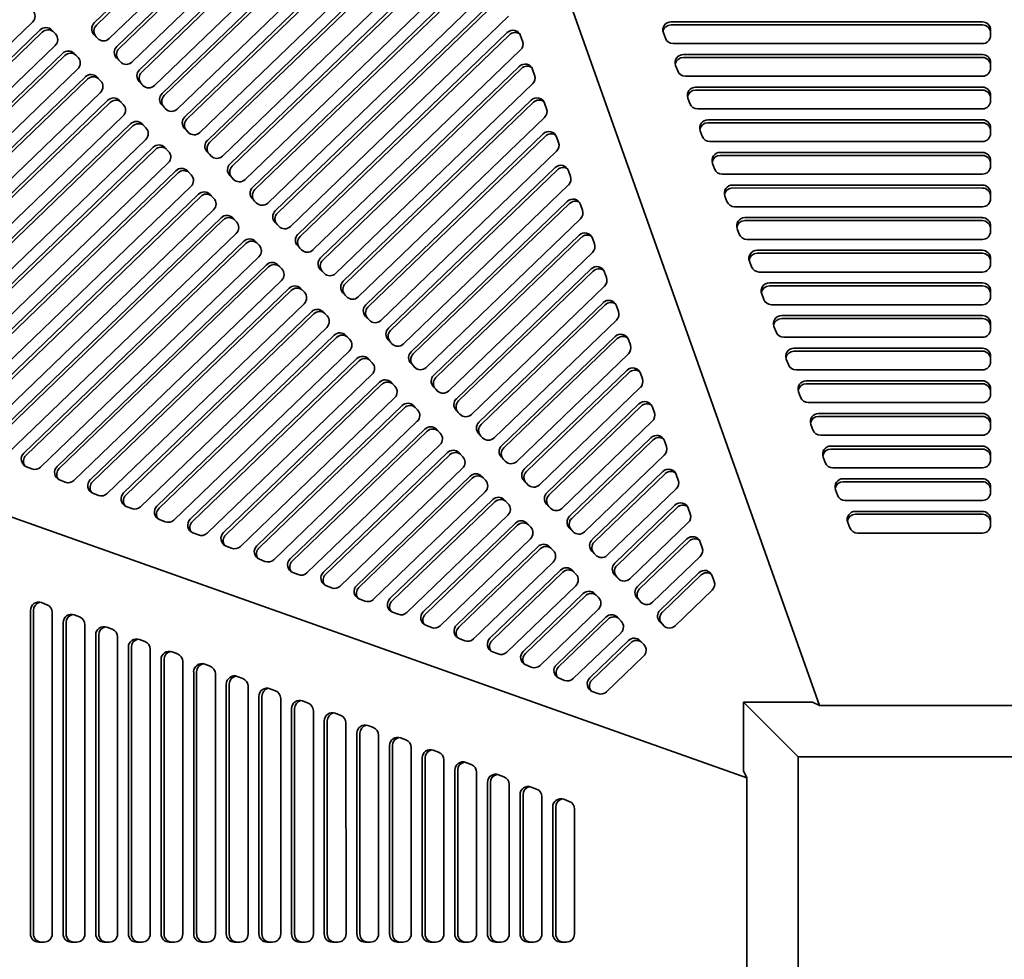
# Model space of a CAD drawing. Header units: millimetres. Extents: x 279 to 1400, y 31 to 1157.
# Tile 10 of 15: x 481 to 841, y 597 to 940. Entities that reach past the tile are written whole.
import ezdxf

# ---------------------------------------------------------------- set-up
doc = ezdxf.new("R2010")
doc.units = ezdxf.units.MM
doc.header["$LTSCALE"] = 4
doc.layers.add('Krawędzie widoczne(ISO)', color=7, linetype='Continuous', lineweight=35, true_color=0x262659)

msp = doc.modelspace()

# ---------------------------------------------------------------- linework, layer by layer
at = {"layer": 'Krawędzie widoczne(ISO)'}
for p, q in [((607.83, 1157.01), (773.72, 689.27)), ((508.69, 938.8), (620.26, 1046.34)), ((509.49, 937.99), (621.06, 1045.53)), ((625.12, 1039.99), (514.2, 933.07)), ((516.96, 930.21), (624.63, 1034)), ((517.76, 929.41), (625.44, 1033.19)), ((629.5, 1027.65), (522.47, 924.49)), ((525.23, 921.62), (629.01, 1021.65)), ((526.03, 920.82), (629.81, 1020.85)), ((633.87, 1015.3), (530.74, 915.9)), ((533.5, 913.04), (633.39, 1009.31)), ((534.3, 912.23), (634.19, 1008.51)), ((638.25, 1002.96), (539.01, 907.31)), ((541.77, 904.45), (637.76, 996.97)), ((542.58, 903.65), (638.57, 996.17)), ((642.63, 990.62), (547.29, 898.73)), ((550.04, 895.87), (642.14, 984.63)), ((550.85, 895.06), (642.94, 983.83)), ((647, 978.28), (555.56, 890.14)), ((558.31, 887.28), (646.51, 972.29)), ((559.12, 886.48), (647.32, 971.49)), ((651.38, 965.94), (563.83, 881.56)), ((566.59, 878.7), (650.89, 959.95)), ((567.39, 877.89), (651.69, 959.15)), ((655.75, 953.6), (572.1, 872.97)), ((574.86, 870.11), (655.26, 947.61)), ((575.66, 869.3), (656.07, 946.8)), ((660.13, 941.26), (580.37, 864.39)), ((719.49, 939.19), (833.28, 939.18)), ((486.16, 939.12), (367.46, 824.7)), ((373.46, 824.97), (488.92, 936.25)), ((493.15, 936.19), (494.52, 934.76)), ((719.49, 938.1), (833.28, 938.09)), ((836.28, 936.2), (836.28, 934.21)), ((374.26, 824.17), (489.72, 935.45)), ((509.97, 933.14), (508.59, 934.57)), ((510.23, 932.9), (509.4, 933.76)), ((583.13, 861.52), (659.64, 935.27)), ((583.93, 860.72), (660.44, 934.46)), ((664.53, 934.14), (665.26, 932.08)), ((717.43, 933.18), (716.68, 935.16)), ((494.43, 930.53), (379.62, 819.87)), ((664.51, 928.92), (588.64, 855.8)), ((833.28, 931.23), (720.24, 931.24)), ((385.59, 820.15), (497.17, 927.69)), ((386.4, 819.35), (497.97, 926.89)), ((501.39, 927.63), (502.77, 926.2)), ((518.24, 924.55), (516.86, 925.98)), ((518.5, 924.31), (517.67, 925.18)), ((723.98, 927.26), (833.28, 927.26)), ((723.98, 926.17), (833.28, 926.17)), ((502.68, 921.97), (391.76, 815.06)), ((591.4, 852.94), (664.02, 922.93)), ((592.21, 852.13), (664.82, 922.12)), ((668.9, 921.8), (669.63, 919.74)), ((721.92, 921.25), (721.17, 923.24)), ((836.28, 924.27), (836.28, 922.29)), ((397.76, 815.32), (505.44, 919.11)), ((398.56, 814.52), (506.24, 918.3)), ((509.66, 919.04), (511.04, 917.61)), ((833.28, 919.3), (724.73, 919.31)), ((526.51, 915.97), (525.14, 917.4)), ((526.78, 915.73), (525.94, 916.59)), ((668.88, 916.58), (596.92, 847.21)), ((728.48, 915.33), (833.28, 915.33)), ((728.48, 914.24), (833.28, 914.24)), ((510.95, 913.38), (403.92, 810.22)), ((409.93, 810.49), (513.71, 910.52)), ((517.94, 910.46), (519.32, 909.03)), ((599.67, 844.35), (668.39, 910.59)), ((726.41, 909.32), (725.67, 911.31)), ((836.28, 912.35), (836.28, 910.36)), ((410.73, 809.69), (514.51, 909.72)), ((534.79, 907.38), (533.41, 908.81)), ((535.05, 907.14), (534.21, 908.01)), ((600.48, 843.55), (669.2, 909.78)), ((673.28, 909.46), (674.01, 907.4)), ((833.28, 907.38), (729.22, 907.38)), ((519.22, 904.8), (416.09, 805.39)), ((673.26, 904.24), (605.19, 838.63)), ((732.97, 903.41), (833.28, 903.4)), ((422.09, 805.66), (521.98, 901.94)), ((422.9, 804.86), (522.78, 901.13)), ((526.21, 901.87), (527.59, 900.44)), ((543.06, 898.79), (541.68, 900.22)), ((732.97, 902.32), (833.28, 902.31)), ((836.28, 900.42), (836.28, 898.43)), ((527.49, 896.21), (428.26, 800.56)), ((543.32, 898.55), (542.48, 899.42)), ((607.94, 835.77), (672.77, 898.25)), ((608.75, 834.96), (673.57, 897.44)), ((677.65, 897.12), (678.38, 895.06)), ((730.91, 897.39), (730.16, 899.38)), ((434.26, 800.83), (530.25, 893.35)), ((435.07, 800.02), (531.06, 892.54)), ((534.48, 893.28), (535.86, 891.85)), ((833.28, 895.45), (733.72, 895.45)), ((551.33, 890.21), (549.95, 891.64)), ((551.59, 889.97), (550.76, 890.83)), ((677.63, 891.9), (613.46, 830.04)), ((737.46, 891.48), (833.28, 891.47)), ((737.46, 890.39), (833.28, 890.38)), ((535.77, 887.63), (440.43, 795.73)), ((616.22, 827.18), (677.14, 885.91)), ((735.4, 885.46), (734.65, 887.45)), ((836.28, 888.49), (836.28, 886.5)), ((446.43, 796), (538.52, 884.76)), ((447.23, 795.19), (539.33, 883.96)), ((542.75, 884.7), (544.13, 883.27)), ((559.6, 881.62), (558.22, 883.05)), ((559.86, 881.38), (559.03, 882.25)), ((617.02, 826.38), (677.95, 885.1)), ((682.03, 884.77), (682.76, 882.72)), ((833.28, 883.52), (738.21, 883.53)), ((544.04, 879.04), (452.59, 790.9)), ((682.01, 879.56), (621.73, 821.46)), ((741.95, 879.55), (833.28, 879.54)), ((741.95, 878.46), (833.28, 878.45)), ((458.6, 791.17), (546.79, 876.18)), ((459.4, 790.36), (547.6, 875.37)), ((551.02, 876.11), (552.4, 874.68)), ((567.87, 873.04), (566.49, 874.47)), ((739.89, 873.53), (739.14, 875.52)), ((836.28, 876.56), (836.28, 874.57)), ((568.13, 872.8), (567.3, 873.66)), ((624.49, 818.59), (681.52, 873.56)), ((625.29, 817.79), (682.32, 872.76)), ((686.41, 872.43), (687.14, 870.38)), ((833.28, 871.59), (742.7, 871.6)), ((552.31, 870.45), (464.76, 786.07)), ((470.76, 786.34), (555.07, 867.59)), ((559.29, 867.53), (560.67, 866.1)), ((686.38, 867.21), (630, 812.87)), ((746.45, 867.62), (833.28, 867.62)), ((471.57, 785.53), (555.87, 866.79)), ((576.14, 864.45), (574.77, 865.88)), ((576.41, 864.21), (575.57, 865.08)), ((744.39, 861.61), (743.64, 863.59)), ((746.45, 866.53), (833.28, 866.53)), ((836.28, 864.63), (836.28, 862.65)), ((560.58, 861.87), (476.93, 781.24)), ((632.76, 810.01), (685.9, 861.22)), ((633.56, 809.2), (686.7, 860.42)), ((690.78, 860.09), (691.51, 858.04)), ((482.93, 781.51), (563.34, 859.01)), ((483.74, 780.7), (564.14, 858.2)), ((567.57, 858.94), (568.94, 857.51)), ((584.42, 855.86), (583.04, 857.29)), ((584.68, 855.62), (583.84, 856.49)), ((833.28, 859.66), (747.2, 859.67)), ((568.85, 853.28), (489.09, 776.41)), ((690.76, 854.87), (638.27, 804.28)), ((750.94, 855.69), (833.28, 855.69)), ((750.94, 854.6), (833.28, 854.6)), ((495.1, 776.67), (571.61, 850.42)), ((495.9, 775.87), (572.41, 849.62)), ((575.84, 850.36), (577.22, 848.92)), ((748.88, 849.68), (748.13, 851.66)), ((836.28, 852.7), (836.28, 850.72)), ((592.69, 847.28), (591.31, 848.71)), ((592.95, 847.04), (592.11, 847.9)), ((641.03, 801.42), (690.27, 848.88)), ((641.83, 800.62), (691.08, 848.08)), ((695.16, 847.75), (695.89, 845.7)), ((833.28, 847.73), (751.69, 847.74)), ((577.12, 844.7), (501.26, 771.58)), ((695.14, 842.53), (646.54, 795.7)), ((755.43, 843.76), (833.28, 843.76)), ((755.43, 842.67), (833.28, 842.67)), ((507.27, 771.84), (579.88, 841.83)), ((508.07, 771.04), (580.69, 841.03)), ((584.11, 841.77), (585.49, 840.34)), ((600.96, 838.69), (599.58, 840.12)), ((601.22, 838.45), (600.38, 839.32)), ((753.37, 837.75), (752.62, 839.74)), ((836.28, 840.78), (836.28, 838.79)), ((585.4, 836.11), (513.43, 766.75)), ((649.3, 792.84), (694.65, 836.54)), ((650.11, 792.03), (695.45, 835.74)), ((699.53, 835.41), (700.26, 833.35)), ((833.28, 835.81), (756.18, 835.81)), ((519.43, 767.01), (588.15, 833.25)), ((520.24, 766.21), (588.96, 832.44)), ((592.38, 833.18), (593.76, 831.75)), ((609.23, 830.11), (607.85, 831.54)), ((759.92, 831.84), (833.28, 831.83)), ((747.24, 662.79), (279.5, 828.67)), ((609.49, 829.87), (608.66, 830.73)), ((699.51, 830.19), (654.82, 787.11)), ((757.86, 825.82), (757.11, 827.81)), ((759.92, 830.74), (833.28, 830.74)), ((836.28, 828.85), (836.28, 826.86)), ((593.67, 827.52), (525.6, 761.91)), ((531.6, 762.18), (596.42, 824.66)), ((600.65, 824.6), (602.03, 823.17)), ((657.57, 784.25), (699.02, 824.2)), ((532.4, 761.38), (597.23, 823.86)), ((617.5, 821.52), (616.12, 822.95)), ((617.76, 821.28), (616.93, 822.15)), ((658.38, 783.45), (699.83, 823.4)), ((703.91, 823.07), (704.64, 821.01)), ((833.28, 823.88), (760.67, 823.88)), ((601.94, 818.94), (537.76, 757.08)), ((703.89, 817.85), (663.09, 778.53)), ((764.42, 819.91), (833.28, 819.9)), ((764.42, 818.82), (833.28, 818.81)), ((836.28, 816.92), (836.28, 814.93)), ((543.77, 757.35), (604.7, 816.08)), ((544.57, 756.55), (605.5, 815.27)), ((608.92, 816.01), (610.3, 814.58)), ((625.77, 812.93), (624.4, 814.37)), ((626.03, 812.69), (625.2, 813.56)), ((762.36, 813.89), (761.61, 815.88)), ((610.21, 810.35), (549.93, 752.25)), ((665.85, 775.66), (703.4, 811.86)), ((666.65, 774.86), (704.2, 811.06)), ((708.29, 810.73), (709.01, 808.67)), ((833.28, 811.95), (765.17, 811.95)), ((555.93, 752.52), (612.97, 807.49)), ((556.74, 751.71), (613.77, 806.69)), ((617.2, 807.43), (618.57, 805.99)), ((768.91, 807.98), (833.28, 807.97)), ((768.91, 806.89), (833.28, 806.88)), ((634.05, 804.35), (632.67, 805.78)), ((634.31, 804.11), (633.47, 804.97)), ((708.26, 805.51), (671.36, 769.94)), ((766.85, 801.96), (766.1, 803.95)), ((836.28, 804.99), (836.28, 803)), ((618.48, 801.77), (562.1, 747.42)), ((568.1, 747.69), (621.24, 798.9)), ((625.47, 798.84), (626.85, 797.41)), ((674.12, 767.08), (707.77, 799.52)), ((833.28, 800.02), (769.66, 800.03)), ((568.91, 746.88), (622.04, 798.1)), ((642.32, 795.76), (640.94, 797.19)), ((642.58, 795.52), (641.74, 796.39)), ((674.92, 766.27), (708.58, 798.71)), ((712.66, 798.39), (713.39, 796.33)), ((773.4, 796.05), (833.28, 796.05)), ((626.75, 793.18), (574.27, 742.59)), ((712.64, 793.17), (679.63, 761.35)), ((771.34, 790.03), (770.59, 792.02)), ((773.4, 794.96), (833.28, 794.96)), ((836.28, 793.06), (836.28, 791.08)), ((580.27, 742.86), (629.51, 790.32)), ((581.07, 742.05), (630.31, 789.51)), ((633.74, 790.25), (635.12, 788.82)), ((650.59, 787.18), (649.21, 788.61)), ((833.28, 788.09), (774.15, 788.1)), ((635.02, 784.59), (586.43, 737.76)), ((650.85, 786.94), (650.01, 787.8)), ((682.39, 758.49), (712.15, 787.18)), ((683.19, 757.69), (712.95, 786.37)), ((717.04, 786.05), (717.77, 783.99)), ((592.44, 738.03), (637.78, 781.73)), ((593.24, 737.22), (638.59, 780.93)), ((642.01, 781.67), (643.39, 780.24)), ((777.9, 784.12), (833.28, 784.12)), ((777.9, 783.03), (833.28, 783.03)), ((836.28, 781.14), (836.28, 779.15)), ((658.86, 778.59), (657.48, 780.02)), ((659.12, 778.35), (658.29, 779.22)), ((717.02, 780.83), (687.9, 752.77)), ((775.83, 778.11), (775.09, 780.09)), ((485.91, 775.77), (483.88, 776.58)), ((643.3, 776.01), (598.6, 732.93)), ((690.66, 749.91), (716.53, 774.84)), ((691.46, 749.1), (717.33, 774.03)), ((721.41, 773.71), (722.14, 771.65)), ((833.28, 776.17), (778.64, 776.17)), ((498.08, 770.94), (496.05, 771.75)), ((604.6, 733.2), (646.05, 773.15)), ((605.41, 732.39), (646.86, 772.34)), ((650.28, 773.08), (651.66, 771.65)), ((667.13, 770), (665.75, 771.44)), ((667.39, 769.76), (666.56, 770.63)), ((782.39, 772.19), (833.28, 772.19)), ((782.39, 771.1), (833.28, 771.1)), ((510.24, 766.11), (508.21, 766.92)), ((651.57, 767.42), (610.77, 728.1)), ((721.39, 768.49), (696.17, 744.18)), ((780.33, 766.18), (779.58, 768.17)), ((836.28, 769.21), (836.28, 767.22)), ((616.77, 728.36), (654.33, 764.56)), ((617.58, 727.56), (655.13, 763.76)), ((658.55, 764.5), (659.93, 763.06)), ((675.4, 761.42), (674.02, 762.85)), ((833.28, 764.24), (783.14, 764.24)), ((522.41, 761.28), (520.38, 762.09)), ((675.66, 761.18), (674.83, 762.05)), ((698.93, 741.32), (720.9, 762.5)), ((699.74, 740.52), (721.71, 761.69)), ((725.79, 761.37), (726.52, 759.31)), ((786.88, 760.26), (833.28, 760.26)), ((534.58, 756.45), (532.55, 757.25)), ((659.84, 758.84), (622.94, 723.27)), ((628.94, 723.53), (662.6, 755.97)), ((666.82, 755.91), (668.2, 754.48)), ((725.77, 756.15), (704.45, 735.6)), ((784.82, 754.25), (784.07, 756.24)), ((786.88, 759.17), (833.28, 759.17)), ((836.28, 757.28), (836.28, 755.29)), ((546.74, 751.62), (544.72, 752.42)), ((629.74, 722.73), (663.4, 755.17)), ((683.67, 752.83), (682.3, 754.26)), ((683.94, 752.59), (683.1, 753.46)), ((833.28, 752.31), (787.63, 752.31)), ((668.11, 750.25), (635.1, 718.44)), ((707.2, 732.73), (725.28, 750.16)), ((708.01, 731.93), (726.08, 749.35)), ((730.16, 749.03), (730.89, 746.97)), ((558.91, 746.79), (556.88, 747.59)), ((641.11, 718.7), (670.87, 747.39)), ((641.91, 717.9), (671.67, 746.58)), ((675.1, 747.32), (676.47, 745.89)), ((691.95, 744.25), (690.57, 745.68)), ((692.21, 744.01), (691.37, 744.87)), ((571.08, 741.96), (569.05, 742.76)), ((676.38, 741.66), (647.27, 713.6)), ((730.14, 743.81), (712.72, 727.01)), ((583.25, 737.13), (581.22, 737.93)), ((653.27, 713.87), (679.14, 738.8)), ((654.08, 713.07), (679.94, 738)), ((683.37, 738.74), (684.75, 737.31)), ((715.47, 724.15), (729.65, 737.82)), ((700.22, 735.66), (698.84, 737.09)), ((700.48, 735.42), (699.64, 736.29)), ((716.28, 723.34), (730.46, 737.01)), ((734.54, 736.68), (735.27, 734.63)), ((595.41, 732.29), (593.39, 733.1)), ((684.65, 733.08), (659.44, 708.77)), ((734.52, 731.47), (720.99, 718.42)), ((489.41, 726.88), (491.4, 726.13)), ((607.58, 727.46), (605.55, 728.27)), ((665.44, 709.04), (687.41, 730.22)), ((666.25, 708.24), (688.22, 729.41)), ((691.64, 730.15), (693.02, 728.72)), ((708.49, 727.08), (707.11, 728.51)), ((708.75, 726.84), (707.92, 727.7)), ((485.39, 605.79), (485.39, 724.07)), ((486.48, 605.79), (486.48, 724.07)), ((493.34, 723.32), (493.35, 605.79)), ((619.75, 722.63), (617.72, 723.44)), ((692.93, 724.49), (671.6, 703.94)), ((501.34, 722.38), (503.33, 721.64)), ((677.61, 704.21), (695.68, 721.63)), ((678.41, 703.4), (696.49, 720.83)), ((699.91, 721.57), (701.29, 720.14)), ((716.76, 718.49), (715.38, 719.92)), ((497.32, 605.78), (497.31, 719.57)), ((498.41, 605.78), (498.4, 719.57)), ((505.27, 718.83), (505.27, 605.79)), ((513.27, 717.89), (515.26, 717.14)), ((631.92, 717.8), (629.89, 718.61)), ((717.02, 718.25), (716.19, 719.12)), ((509.25, 605.79), (509.24, 715.08)), ((510.34, 605.79), (510.33, 715.08)), ((517.19, 714.33), (517.2, 605.79)), ((525.2, 713.4), (527.19, 712.65)), ((644.08, 712.97), (642.05, 713.78)), ((701.2, 715.91), (683.77, 699.11)), ((689.78, 699.38), (703.95, 713.05)), ((708.18, 712.98), (709.56, 711.55)), ((521.18, 605.78), (521.17, 710.59)), ((522.27, 605.78), (522.26, 710.59)), ((529.12, 709.84), (529.13, 605.79)), ((537.13, 708.91), (539.12, 708.16)), ((656.25, 708.14), (654.22, 708.94)), ((690.58, 698.57), (704.76, 712.24)), ((533.11, 605.79), (533.1, 706.1)), ((534.2, 605.79), (534.19, 706.1)), ((541.05, 705.35), (541.06, 605.79)), ((709.47, 707.32), (695.94, 694.28)), ((549.06, 704.41), (551.04, 703.66)), ((668.42, 703.31), (666.39, 704.11)), ((545.03, 605.78), (545.03, 701.6)), ((546.12, 605.78), (546.12, 701.6)), ((552.98, 700.85), (552.99, 605.79)), ((560.98, 699.92), (562.97, 699.17)), ((680.58, 698.48), (678.56, 699.28)), ((556.96, 605.79), (556.96, 697.11)), ((558.05, 605.79), (558.05, 697.11)), ((564.91, 696.36), (564.91, 605.79)), ((572.91, 695.43), (574.9, 694.68)), ((568.89, 605.78), (568.88, 692.62)), ((569.98, 605.78), (569.97, 692.62)), ((576.84, 691.87), (576.84, 605.79)), ((584.84, 690.94), (586.83, 690.19)), ((692.75, 693.65), (690.72, 694.45)), ((580.82, 605.79), (580.81, 688.13)), ((581.91, 605.79), (581.9, 688.13)), ((588.77, 687.38), (588.77, 605.79)), ((746, 690.51), (746, 665.37)), ((766, 670.51), (746, 690.51)), ((771.14, 690.51), (746, 690.51)), ((771.14, 690.51), (773.72, 689.27)), ((773.72, 689.27), (906.28, 689.27)), ((596.77, 686.44), (598.76, 685.69)), ((592.75, 605.78), (592.74, 683.63)), ((593.84, 605.78), (593.83, 683.63)), ((600.69, 682.88), (600.7, 605.79)), ((608.7, 681.95), (610.69, 681.2)), ((604.67, 605.79), (604.67, 679.14)), ((605.77, 605.79), (605.76, 679.14)), ((612.62, 678.39), (612.63, 605.79)), ((620.63, 677.46), (622.61, 676.71)), ((616.6, 605.78), (616.6, 674.65)), ((617.69, 605.78), (617.69, 674.65)), ((624.55, 673.9), (624.55, 605.79)), ((632.55, 672.96), (634.54, 672.22)), ((628.53, 605.79), (628.53, 670.15)), ((629.62, 605.79), (629.62, 670.15)), ((636.48, 669.41), (636.48, 605.79)), ((766, 522.51), (766, 670.51)), ((766, 670.51), (914, 670.51)), ((644.48, 668.47), (646.47, 667.72)), ((640.46, 605.78), (640.46, 665.66)), ((641.55, 605.78), (641.55, 665.66)), ((648.41, 664.91), (648.41, 605.79)), ((656.41, 663.98), (658.4, 663.23)), ((747.24, 662.79), (746, 665.37)), ((747.24, 530.22), (747.24, 662.79)), ((652.39, 605.79), (652.38, 661.17)), ((653.48, 605.79), (653.47, 661.17)), ((660.34, 660.42), (660.34, 605.79)), ((668.34, 659.48), (670.33, 658.74)), ((664.32, 605.78), (664.31, 656.67)), ((665.41, 605.78), (665.4, 656.67)), ((672.26, 655.93), (672.27, 605.79)), ((680.27, 654.99), (682.26, 654.24)), ((676.24, 605.79), (676.24, 652.18)), ((677.33, 605.79), (677.33, 652.18)), ((684.19, 651.43), (684.2, 605.79)), ((490.36, 602.79), (488.38, 602.79)), ((502.29, 602.78), (500.3, 602.78)), ((514.22, 602.79), (512.23, 602.79)), ((526.15, 602.78), (524.16, 602.78)), ((538.08, 602.79), (536.09, 602.79)), ((550, 602.78), (548.02, 602.78)), ((561.93, 602.79), (559.94, 602.79)), ((573.86, 602.78), (571.87, 602.78)), ((585.79, 602.79), (583.8, 602.79)), ((597.72, 602.78), (595.73, 602.78)), ((609.65, 602.79), (607.66, 602.79)), ((621.57, 602.78), (619.58, 602.78)), ((633.5, 602.79), (631.51, 602.79)), ((645.43, 602.78), (643.44, 602.78)), ((657.36, 602.79), (655.37, 602.79)), ((669.29, 602.78), (667.3, 602.78)), ((681.21, 602.79), (679.23, 602.79))]:
    msp.add_line(p, q, dxfattribs=at)
for centre, major_axis, ratio, start_param, end_param in [((484.09, 941.26), (2.12, 2.12), 0.993506, 4.693865, 6.264661), ((719.49, 936.21), (-3, 0), 0.994037, 4.712326, 6.641369), ((833.28, 936.2), (3, 0), 0.994037, 6.283122, 7.853919), ((490.99, 934.11), (2.12, 2.12), 0.993506, 6.264661, 7.835457), ((491.79, 933.3), (2.12, 2.12), 0.993506, 0.100465, 1.552272), ((510.75, 936.65), (-2.12, -2.12), 0.993506, 4.693865, 6.264661), ((511.56, 935.85), (-2.12, -2.12), 0.993506, 4.693865, 6.264661), ((661.71, 933.12), (2.12, 2.12), 0.993506, 5.841061, 7.835457), ((662.51, 932.32), (2.12, 2.12), 0.993506, 0.192044, 1.552272), ((719.49, 935.12), (-3, 0), 0.994037, 4.712326, 6.099324), ((833.28, 935.11), (3, 0), 0.994037, 0.00672, 1.570733), ((492.36, 932.68), (2.12, 2.12), 0.993506, 4.693865, 6.264661), ((512.13, 935.22), (-2.12, -2.12), 0.993506, 6.264661, 7.835457), ((662.44, 931.07), (-2.12, -2.12), 0.993506, 1.552272, 2.699469), ((720.24, 934.22), (-3, 0), 0.994037, 0.358184, 1.570733), ((833.28, 934.21), (3, 0), 0.994037, 4.712326, 6.283122), ((499.23, 925.55), (2.12, 2.12), 0.993506, 6.264661, 7.835457), ((519.02, 928.06), (-2.12, -2.12), 0.993506, 4.693865, 6.264661), ((519.83, 927.26), (-2.12, -2.12), 0.993506, 4.693865, 6.264661), ((500.04, 924.74), (2.12, 2.12), 0.993506, 0.100465, 1.552272), ((500.61, 924.12), (2.12, 2.12), 0.993506, 4.693865, 6.264661), ((723.98, 924.28), (-3, 0), 0.994037, 4.712326, 6.641369), ((723.98, 923.19), (-3, 0), 0.994037, 4.712326, 6.099324), ((833.28, 924.27), (3, 0), 0.994037, 6.283122, 7.853919), ((833.28, 923.18), (3, 0), 0.994037, 0.00672, 1.570733), ((520.4, 926.63), (-2.12, -2.12), 0.993506, 6.264661, 7.835457), ((527.3, 919.48), (-2.12, -2.12), 0.993506, 4.693865, 6.264661), ((666.08, 920.78), (2.12, 2.12), 0.993506, 5.841061, 7.835457), ((666.89, 919.98), (2.12, 2.12), 0.993506, 0.192044, 1.552272), ((724.73, 922.29), (-3, 0), 0.994037, 0.358184, 1.570733), ((833.28, 922.29), (3, 0), 0.994037, 4.712326, 6.283122), ((507.5, 916.96), (2.12, 2.12), 0.993506, 6.264661, 7.835457), ((508.31, 916.16), (2.12, 2.12), 0.993506, 0.100465, 1.552272), ((508.88, 915.53), (2.12, 2.12), 0.993506, 4.693865, 6.264661), ((528.1, 918.67), (-2.12, -2.12), 0.993506, 4.693865, 6.264661), ((666.81, 918.72), (-2.12, -2.12), 0.993506, 1.552272, 2.699469), ((528.67, 918.05), (-2.12, -2.12), 0.993506, 6.264661, 7.835457), ((728.48, 912.35), (-3, 0), 0.994037, 4.712326, 6.641369), ((728.48, 911.26), (-3, 0), 0.994037, 4.712326, 6.099324), ((833.28, 912.35), (3, 0), 0.994037, 6.283122, 7.853919), ((833.28, 911.26), (3, 0), 0.994037, 0.00672, 1.570733), ((515.78, 908.37), (2.12, 2.12), 0.993506, 6.264661, 7.835457), ((516.58, 907.57), (2.12, 2.12), 0.993506, 0.100465, 1.552272), ((535.57, 910.89), (-2.12, -2.12), 0.993506, 4.693865, 6.264661), ((536.37, 910.09), (-2.12, -2.12), 0.993506, 4.693865, 6.264661), ((670.46, 908.44), (2.12, 2.12), 0.993506, 5.841061, 7.835457), ((671.26, 907.64), (2.12, 2.12), 0.993506, 0.192044, 1.552272), ((517.16, 906.94), (2.12, 2.12), 0.993506, 4.693865, 6.264661), ((536.95, 909.46), (-2.12, -2.12), 0.993506, 6.264661, 7.835457), ((671.19, 906.38), (-2.12, -2.12), 0.993506, 1.552272, 2.699469), ((729.22, 910.36), (-3, 0), 0.994037, 0.358184, 1.570733), ((833.28, 910.36), (3, 0), 0.994037, 4.712326, 6.283122), ((543.84, 902.31), (-2.12, -2.12), 0.993506, 4.693865, 6.264661), ((544.64, 901.5), (-2.12, -2.12), 0.993506, 4.693865, 6.264661), ((732.97, 900.42), (-3, 0), 0.994037, 4.712326, 6.641369), ((833.28, 900.42), (3, 0), 0.994037, 6.283122, 7.853919), ((524.05, 899.79), (2.12, 2.12), 0.993506, 6.264661, 7.835457), ((524.85, 898.98), (2.12, 2.12), 0.993506, 0.100465, 1.552272), ((525.43, 898.36), (2.12, 2.12), 0.993506, 4.693865, 6.264661), ((732.97, 899.33), (-3, 0), 0.994037, 4.712326, 6.099324), ((833.28, 899.33), (3, 0), 0.994037, 0.00672, 1.570733), ((545.22, 900.88), (-2.12, -2.12), 0.993506, 6.264661, 7.835457), ((674.84, 896.1), (2.12, 2.12), 0.993506, 5.841061, 7.835457), ((675.64, 895.3), (2.12, 2.12), 0.993506, 0.192044, 1.552272), ((733.72, 898.44), (-3, 0), 0.994037, 0.358184, 1.570733), ((833.28, 898.43), (3, 0), 0.994037, 4.712326, 6.283122), ((532.32, 891.2), (2.12, 2.12), 0.993506, 6.264661, 7.835457), ((533.12, 890.4), (2.12, 2.12), 0.993506, 0.100465, 1.552272), ((552.11, 893.72), (-2.12, -2.12), 0.993506, 4.693865, 6.264661), ((552.92, 892.92), (-2.12, -2.12), 0.993506, 4.693865, 6.264661), ((675.57, 894.04), (-2.12, -2.12), 0.993506, 1.552272, 2.699469), ((533.7, 889.77), (2.12, 2.12), 0.993506, 4.693865, 6.264661), ((553.49, 892.29), (-2.12, -2.12), 0.993506, 6.264661, 7.835457), ((737.46, 888.5), (-3, 0), 0.994037, 4.712326, 6.641369), ((737.46, 887.41), (-3, 0), 0.994037, 4.712326, 6.099324), ((833.28, 888.49), (3, 0), 0.994037, 6.283122, 7.853919), ((833.28, 887.4), (3, 0), 0.994037, 0.00672, 1.570733), ((540.59, 882.62), (2.12, 2.12), 0.993506, 6.264661, 7.835457), ((560.38, 885.13), (-2.12, -2.12), 0.993506, 4.693865, 6.264661), ((561.19, 884.33), (-2.12, -2.12), 0.993506, 4.693865, 6.264661), ((679.21, 883.76), (2.12, 2.12), 0.993506, 5.841061, 7.835457), ((680.02, 882.95), (2.12, 2.12), 0.993506, 0.192044, 1.552272), ((738.21, 886.51), (-3, 0), 0.994037, 0.358184, 1.570733), ((833.28, 886.5), (3, 0), 0.994037, 4.712326, 6.283122), ((541.4, 881.81), (2.12, 2.12), 0.993506, 0.100465, 1.552272), ((541.97, 881.19), (2.12, 2.12), 0.993506, 4.693865, 6.264661), ((561.76, 883.7), (-2.12, -2.12), 0.993506, 6.264661, 7.835457), ((679.94, 881.7), (-2.12, -2.12), 0.993506, 1.552272, 2.699469), ((568.65, 876.55), (-2.12, -2.12), 0.993506, 4.693865, 6.264661), ((741.95, 876.57), (-3, 0), 0.994037, 4.712326, 6.641369), ((741.95, 875.48), (-3, 0), 0.994037, 4.712326, 6.099324), ((833.28, 876.56), (3, 0), 0.994037, 6.283122, 7.853919), ((833.28, 875.47), (3, 0), 0.994037, 0.00672, 1.570733), ((548.86, 874.03), (2.12, 2.12), 0.993506, 6.264661, 7.835457), ((549.67, 873.23), (2.12, 2.12), 0.993506, 0.100465, 1.552272), ((550.24, 872.6), (2.12, 2.12), 0.993506, 4.693865, 6.264661), ((569.46, 875.74), (-2.12, -2.12), 0.993506, 4.693865, 6.264661), ((683.59, 871.42), (2.12, 2.12), 0.993506, 5.841061, 7.835457), ((833.28, 874.57), (3, 0), 0.994037, 4.712326, 6.283122), ((570.03, 875.12), (-2.12, -2.12), 0.993506, 6.264661, 7.835457), ((684.39, 870.61), (2.12, 2.12), 0.993506, 0.192044, 1.552272), ((742.7, 874.58), (-3, 0), 0.994037, 0.358184, 1.570733), ((557.13, 865.44), (2.12, 2.12), 0.993506, 6.264661, 7.835457), ((557.94, 864.64), (2.12, 2.12), 0.993506, 0.100465, 1.552272), ((576.93, 867.96), (-2.12, -2.12), 0.993506, 4.693865, 6.264661), ((577.73, 867.16), (-2.12, -2.12), 0.993506, 4.693865, 6.264661), ((684.32, 869.36), (-2.12, -2.12), 0.993506, 1.552272, 2.699469), ((746.45, 864.64), (-3, 0), 0.994037, 4.712326, 6.641369), ((833.28, 864.63), (3, 0), 0.994037, 6.283122, 7.853919), ((558.51, 864.01), (2.12, 2.12), 0.993506, 4.693865, 6.264661), ((578.3, 866.53), (-2.12, -2.12), 0.993506, 6.264661, 7.835457), ((746.45, 863.55), (-3, 0), 0.994037, 4.712326, 6.099324), ((833.28, 863.54), (3, 0), 0.994037, 0.00672, 1.570733), ((565.41, 856.86), (2.12, 2.12), 0.993506, 6.264661, 7.835457), ((585.2, 859.38), (-2.12, -2.12), 0.993506, 4.693865, 6.264661), ((586, 858.57), (-2.12, -2.12), 0.993506, 4.693865, 6.264661), ((687.96, 859.08), (2.12, 2.12), 0.993506, 5.841061, 7.835457), ((688.77, 858.27), (2.12, 2.12), 0.993506, 0.192044, 1.552272), ((747.2, 862.65), (-3, 0), 0.994037, 0.358184, 1.570733), ((833.28, 862.65), (3, 0), 0.994037, 4.712326, 6.283122), ((566.21, 856.05), (2.12, 2.12), 0.993506, 0.100465, 1.552272), ((566.78, 855.43), (2.12, 2.12), 0.993506, 4.693865, 6.264661), ((688.69, 857.02), (-2.12, -2.12), 0.993506, 1.552272, 2.699469), ((586.58, 857.95), (-2.12, -2.12), 0.993506, 6.264661, 7.835457), ((593.47, 850.79), (-2.12, -2.12), 0.993506, 4.693865, 6.264661), ((750.94, 852.71), (-3, 0), 0.994037, 4.712326, 6.641369), ((750.94, 851.62), (-3, 0), 0.994037, 4.712326, 6.099324), ((833.28, 852.7), (3, 0), 0.994037, 6.283122, 7.853919), ((833.28, 851.61), (3, 0), 0.994037, 0.00672, 1.570733), ((573.68, 848.27), (2.12, 2.12), 0.993506, 6.264661, 7.835457), ((574.48, 847.47), (2.12, 2.12), 0.993506, 0.100465, 1.552272), ((594.27, 849.99), (-2.12, -2.12), 0.993506, 4.693865, 6.264661), ((692.34, 846.74), (2.12, 2.12), 0.993506, 5.841061, 7.835457), ((693.14, 845.93), (2.12, 2.12), 0.993506, 0.192044, 1.552272), ((751.69, 850.72), (-3, 0), 0.994037, 0.358184, 1.570733), ((833.28, 850.72), (3, 0), 0.994037, 4.712326, 6.283122), ((575.06, 846.84), (2.12, 2.12), 0.993506, 4.693865, 6.264661), ((594.85, 849.36), (-2.12, -2.12), 0.993506, 6.264661, 7.835457), ((693.07, 844.68), (-2.12, -2.12), 0.993506, 1.552272, 2.699469), ((581.95, 839.69), (2.12, 2.12), 0.993506, 6.264661, 7.835457), ((582.75, 838.88), (2.12, 2.12), 0.993506, 0.100465, 1.552272), ((601.74, 842.2), (-2.12, -2.12), 0.993506, 4.693865, 6.264661), ((602.54, 841.4), (-2.12, -2.12), 0.993506, 4.693865, 6.264661), ((755.43, 840.78), (-3, 0), 0.994037, 4.712326, 6.641369), ((755.43, 839.69), (-3, 0), 0.994037, 4.712326, 6.099324), ((833.28, 840.78), (3, 0), 0.994037, 6.283122, 7.853919), ((833.28, 839.69), (3, 0), 0.994037, 0.00672, 1.570733), ((583.33, 838.26), (2.12, 2.12), 0.993506, 4.693865, 6.264661), ((603.12, 840.77), (-2.12, -2.12), 0.993506, 6.264661, 7.835457), ((833.28, 838.79), (3, 0), 0.994037, 4.712326, 6.283122), ((610.01, 833.62), (-2.12, -2.12), 0.993506, 4.693865, 6.264661), ((610.82, 832.81), (-2.12, -2.12), 0.993506, 4.693865, 6.264661), ((696.71, 834.4), (2.12, 2.12), 0.993506, 5.841061, 7.835457), ((697.52, 833.59), (2.12, 2.12), 0.993506, 0.192044, 1.552272), ((756.18, 838.79), (-3, 0), 0.994037, 0.358184, 1.570733), ((590.22, 831.1), (2.12, 2.12), 0.993506, 6.264661, 7.835457), ((591.02, 830.3), (2.12, 2.12), 0.993506, 0.100465, 1.552272), ((591.6, 829.67), (2.12, 2.12), 0.993506, 4.693865, 6.264661), ((697.44, 832.34), (-2.12, -2.12), 0.993506, 1.552272, 2.699469), ((759.92, 828.85), (-3, 0), 0.994037, 4.712326, 6.641369), ((833.28, 828.85), (3, 0), 0.994037, 6.283122, 7.853919), ((611.39, 832.19), (-2.12, -2.12), 0.993506, 6.264661, 7.835457), ((759.92, 827.76), (-3, 0), 0.994037, 4.712326, 6.099324), ((833.28, 827.76), (3, 0), 0.994037, 0.00672, 1.570733), ((598.49, 822.52), (2.12, 2.12), 0.993506, 6.264661, 7.835457), ((599.3, 821.71), (2.12, 2.12), 0.993506, 0.100465, 1.552272), ((618.28, 825.03), (-2.12, -2.12), 0.993506, 4.693865, 6.264661), ((619.09, 824.23), (-2.12, -2.12), 0.993506, 4.693865, 6.264661), ((701.09, 822.05), (2.12, 2.12), 0.993506, 5.841061, 7.835457), ((701.9, 821.25), (2.12, 2.12), 0.993506, 0.192044, 1.552272), ((760.67, 826.87), (-3, 0), 0.994037, 0.358184, 1.570733), ((833.28, 826.86), (3, 0), 0.994037, 4.712326, 6.283122), ((599.87, 821.08), (2.12, 2.12), 0.993506, 4.693865, 6.264661), ((619.66, 823.6), (-2.12, -2.12), 0.993506, 6.264661, 7.835457), ((701.82, 820), (-2.12, -2.12), 0.993506, 1.552272, 2.699469), ((606.76, 813.93), (2.12, 2.12), 0.993506, 6.264661, 7.835457), ((626.56, 816.45), (-2.12, -2.12), 0.993506, 4.693865, 6.264661), ((627.36, 815.64), (-2.12, -2.12), 0.993506, 4.693865, 6.264661), ((764.42, 816.92), (-3, 0), 0.994037, 4.712326, 6.641369), ((764.42, 815.83), (-3, 0), 0.994037, 4.712326, 6.099324), ((833.28, 816.92), (3, 0), 0.994037, 6.283122, 7.853919), ((833.28, 815.83), (3, 0), 0.994037, 0.00672, 1.570733), ((607.57, 813.13), (2.12, 2.12), 0.993506, 0.100465, 1.552272), ((608.14, 812.5), (2.12, 2.12), 0.993506, 4.693865, 6.264661), ((765.17, 814.94), (-3, 0), 0.994037, 0.358184, 1.570733), ((833.28, 814.93), (3, 0), 0.994037, 4.712326, 6.283122), ((627.93, 815.02), (-2.12, -2.12), 0.993506, 6.264661, 7.835457), ((634.83, 807.86), (-2.12, -2.12), 0.993506, 4.693865, 6.264661), ((705.47, 809.71), (2.12, 2.12), 0.993506, 5.841061, 7.835457), ((706.27, 808.91), (2.12, 2.12), 0.993506, 0.192044, 1.552272), ((615.04, 805.34), (2.12, 2.12), 0.993506, 6.264661, 7.835457), ((615.84, 804.54), (2.12, 2.12), 0.993506, 0.100465, 1.552272), ((635.63, 807.06), (-2.12, -2.12), 0.993506, 4.693865, 6.264661), ((706.2, 807.66), (-2.12, -2.12), 0.993506, 1.552272, 2.699469), ((768.91, 805), (-3, 0), 0.994037, 4.712326, 6.641369), ((768.91, 803.91), (-3, 0), 0.994037, 4.712326, 6.099324), ((833.28, 804.99), (3, 0), 0.994037, 6.283122, 7.853919), ((833.28, 803.9), (3, 0), 0.994037, 0.00672, 1.570733), ((616.41, 803.91), (2.12, 2.12), 0.993506, 4.693865, 6.264661), ((636.21, 806.43), (-2.12, -2.12), 0.993506, 6.264661, 7.835457), ((833.28, 803), (3, 0), 0.994037, 4.712326, 6.283122), ((623.31, 796.76), (2.12, 2.12), 0.993506, 6.264661, 7.835457), ((624.11, 795.95), (2.12, 2.12), 0.993506, 0.100465, 1.552272), ((643.1, 799.28), (-2.12, -2.12), 0.993506, 4.693865, 6.264661), ((643.9, 798.47), (-2.12, -2.12), 0.993506, 4.693865, 6.264661), ((709.84, 797.37), (2.12, 2.12), 0.993506, 5.841061, 7.835457), ((710.65, 796.57), (2.12, 2.12), 0.993506, 0.192044, 1.552272), ((769.66, 803.01), (-3, 0), 0.994037, 0.358184, 1.570733), ((624.69, 795.33), (2.12, 2.12), 0.993506, 4.693865, 6.264661), ((644.48, 797.84), (-2.12, -2.12), 0.993506, 6.264661, 7.835457), ((710.57, 795.32), (-2.12, -2.12), 0.993506, 1.552272, 2.699469), ((773.4, 793.07), (-3, 0), 0.994037, 4.712326, 6.641369), ((833.28, 793.06), (3, 0), 0.994037, 6.283122, 7.853919), ((651.37, 790.69), (-2.12, -2.12), 0.993506, 4.693865, 6.264661), ((652.17, 789.88), (-2.12, -2.12), 0.993506, 4.693865, 6.264661), ((773.4, 791.98), (-3, 0), 0.994037, 4.712326, 6.099324), ((833.28, 791.97), (3, 0), 0.994037, 0.00672, 1.570733), ((631.58, 788.17), (2.12, 2.12), 0.993506, 6.264661, 7.835457), ((632.38, 787.37), (2.12, 2.12), 0.993506, 0.100465, 1.552272), ((632.96, 786.74), (2.12, 2.12), 0.993506, 4.693865, 6.264661), ((714.22, 785.03), (2.12, 2.12), 0.993506, 5.841061, 7.835457), ((774.15, 791.08), (-3, 0), 0.994037, 0.358184, 1.570733), ((833.28, 791.08), (3, 0), 0.994037, 4.712326, 6.283122), ((652.75, 789.26), (-2.12, -2.12), 0.993506, 6.264661, 7.835457), ((715.02, 784.23), (2.12, 2.12), 0.993506, 0.192044, 1.552272), ((485, 779.36), (-2.12, -2.12), 0.993506, 4.693865, 6.688261), ((639.85, 779.59), (2.12, 2.12), 0.993506, 6.264661, 7.835457), ((640.65, 778.78), (2.12, 2.12), 0.993506, 0.100465, 1.552272), ((659.64, 782.1), (-2.12, -2.12), 0.993506, 4.693865, 6.264661), ((660.45, 781.3), (-2.12, -2.12), 0.993506, 4.693865, 6.264661), ((714.95, 782.98), (-2.12, -2.12), 0.993506, 1.552272, 2.699469), ((777.9, 781.14), (-3, 0), 0.994037, 4.712326, 6.641369), ((777.9, 780.05), (-3, 0), 0.994037, 4.712326, 6.099324), ((833.28, 781.14), (3, 0), 0.994037, 6.283122, 7.853919), ((833.28, 780.05), (3, 0), 0.994037, 0.00672, 1.570733), ((485.8, 778.55), (-2.12, -2.12), 0.993506, 4.693865, 6.091141), ((641.23, 778.15), (2.12, 2.12), 0.993506, 4.693865, 6.264661), ((661.02, 780.67), (-2.12, -2.12), 0.993506, 6.264661, 7.835457), ((778.64, 779.15), (-3, 0), 0.994037, 0.358184, 1.570733), ((833.28, 779.15), (3, 0), 0.994037, 4.712326, 6.283122), ((487.03, 778.55), (-2.12, -2.12), 0.993506, 0.405075, 1.552272), ((497.17, 774.53), (-2.12, -2.12), 0.993506, 4.693865, 6.688261), ((497.97, 773.72), (-2.12, -2.12), 0.993506, 4.693865, 6.091141), ((648.12, 771), (2.12, 2.12), 0.993506, 6.264661, 7.835457), ((667.91, 773.52), (-2.12, -2.12), 0.993506, 4.693865, 6.264661), ((668.72, 772.71), (-2.12, -2.12), 0.993506, 4.693865, 6.264661), ((718.59, 772.69), (2.12, 2.12), 0.993506, 5.841061, 7.835457), ((719.4, 771.89), (2.12, 2.12), 0.993506, 0.192044, 1.552272), ((499.19, 773.72), (-2.12, -2.12), 0.993506, 0.405075, 1.552272), ((509.33, 769.7), (-2.12, -2.12), 0.993506, 4.693865, 6.688261), ((510.14, 768.89), (-2.12, -2.12), 0.993506, 4.693865, 6.091141), ((648.93, 770.2), (2.12, 2.12), 0.993506, 0.100465, 1.552272), ((649.5, 769.57), (2.12, 2.12), 0.993506, 4.693865, 6.264661), ((719.32, 770.63), (-2.12, -2.12), 0.993506, 1.552272, 2.699469), ((782.39, 769.21), (-3, 0), 0.994037, 4.712326, 6.641369), ((782.39, 768.12), (-3, 0), 0.994037, 4.712326, 6.099324), ((833.28, 769.21), (3, 0), 0.994037, 6.283122, 7.853919), ((833.28, 768.12), (3, 0), 0.994037, 0.00672, 1.570733), ((511.36, 768.89), (-2.12, -2.12), 0.993506, 0.405075, 1.552272), ((521.5, 764.87), (-2.12, -2.12), 0.993506, 4.693865, 6.688261), ((669.29, 772.09), (-2.12, -2.12), 0.993506, 6.264661, 7.835457), ((676.18, 764.93), (-2.12, -2.12), 0.993506, 4.693865, 6.264661), ((833.28, 767.22), (3, 0), 0.994037, 4.712326, 6.283122), ((522.31, 764.06), (-2.12, -2.12), 0.993506, 4.693865, 6.091141), ((656.39, 762.41), (2.12, 2.12), 0.993506, 6.264661, 7.835457), ((657.2, 761.61), (2.12, 2.12), 0.993506, 0.100465, 1.552272), ((657.77, 760.98), (2.12, 2.12), 0.993506, 4.693865, 6.264661), ((676.99, 764.13), (-2.12, -2.12), 0.993506, 4.693865, 6.264661), ((722.97, 760.35), (2.12, 2.12), 0.993506, 5.841061, 7.835457), ((783.14, 767.22), (-3, 0), 0.994037, 0.358184, 1.570733), ((523.53, 764.06), (-2.12, -2.12), 0.993506, 0.405075, 1.552272), ((533.67, 760.03), (-2.12, -2.12), 0.993506, 4.693865, 6.688261), ((534.47, 759.23), (-2.12, -2.12), 0.993506, 4.693865, 6.091141), ((677.56, 763.5), (-2.12, -2.12), 0.993506, 6.264661, 7.835457), ((723.77, 759.55), (2.12, 2.12), 0.993506, 0.192044, 1.552272), ((723.7, 758.29), (-2.12, -2.12), 0.993506, 1.552272, 2.699469), ((786.88, 757.28), (-3, 0), 0.994037, 4.712326, 6.641369), ((833.28, 757.28), (3, 0), 0.994037, 6.283122, 7.853919), ((535.7, 759.23), (-2.12, -2.12), 0.993506, 0.405075, 1.552272), ((545.84, 755.2), (-2.12, -2.12), 0.993506, 4.693865, 6.688261), ((546.64, 754.4), (-2.12, -2.12), 0.993506, 4.693865, 6.091141), ((664.66, 753.83), (2.12, 2.12), 0.993506, 6.264661, 7.835457), ((665.47, 753.02), (2.12, 2.12), 0.993506, 0.100465, 1.552272), ((684.46, 756.35), (-2.12, -2.12), 0.993506, 4.693865, 6.264661), ((685.26, 755.54), (-2.12, -2.12), 0.993506, 4.693865, 6.264661), ((786.88, 756.19), (-3, 0), 0.994037, 4.712326, 6.099324), ((833.28, 756.19), (3, 0), 0.994037, 0.00672, 1.570733), ((547.86, 754.4), (-2.12, -2.12), 0.993506, 0.405075, 1.552272), ((558, 750.37), (-2.12, -2.12), 0.993506, 4.693865, 6.688261), ((666.04, 752.4), (2.12, 2.12), 0.993506, 4.693865, 6.264661), ((685.83, 754.91), (-2.12, -2.12), 0.993506, 6.264661, 7.835457), ((787.63, 755.29), (-3, 0), 0.994037, 0.358184, 1.570733), ((833.28, 755.29), (3, 0), 0.994037, 4.712326, 6.283122), ((558.81, 749.57), (-2.12, -2.12), 0.993506, 4.693865, 6.091141), ((692.73, 747.76), (-2.12, -2.12), 0.993506, 4.693865, 6.264661), ((693.53, 746.96), (-2.12, -2.12), 0.993506, 4.693865, 6.264661), ((727.35, 748.01), (2.12, 2.12), 0.993506, 5.841061, 7.835457), ((728.15, 747.21), (2.12, 2.12), 0.993506, 0.192044, 1.552272), ((560.03, 749.57), (-2.12, -2.12), 0.993506, 0.405075, 1.552272), ((570.17, 745.54), (-2.12, -2.12), 0.993506, 4.693865, 6.688261), ((570.97, 744.74), (-2.12, -2.12), 0.993506, 4.693865, 6.091141), ((672.94, 745.24), (2.12, 2.12), 0.993506, 6.264661, 7.835457), ((673.74, 744.44), (2.12, 2.12), 0.993506, 0.100465, 1.552272), ((674.31, 743.81), (2.12, 2.12), 0.993506, 4.693865, 6.264661), ((728.07, 745.95), (-2.12, -2.12), 0.993506, 1.552272, 2.699469), ((572.2, 744.74), (-2.12, -2.12), 0.993506, 0.405075, 1.552272), ((582.34, 740.71), (-2.12, -2.12), 0.993506, 4.693865, 6.688261), ((583.14, 739.91), (-2.12, -2.12), 0.993506, 4.693865, 6.091141), ((694.11, 746.33), (-2.12, -2.12), 0.993506, 6.264661, 7.835457), ((701, 739.17), (-2.12, -2.12), 0.993506, 4.693865, 6.264661), ((584.37, 739.91), (-2.12, -2.12), 0.993506, 0.405075, 1.552272), ((594.5, 735.88), (-2.12, -2.12), 0.993506, 4.693865, 6.688261), ((681.21, 736.66), (2.12, 2.12), 0.993506, 6.264661, 7.835457), ((682.01, 735.85), (2.12, 2.12), 0.993506, 0.100465, 1.552272), ((701.8, 738.37), (-2.12, -2.12), 0.993506, 4.693865, 6.264661), ((731.72, 735.67), (2.12, 2.12), 0.993506, 5.841061, 7.835457), ((732.53, 734.86), (2.12, 2.12), 0.993506, 0.192044, 1.552272), ((595.31, 735.08), (-2.12, -2.12), 0.993506, 4.693865, 6.091141), ((682.59, 735.23), (2.12, 2.12), 0.993506, 4.693865, 6.264661), ((702.38, 737.74), (-2.12, -2.12), 0.993506, 6.264661, 7.835457), ((732.45, 733.61), (-2.12, -2.12), 0.993506, 1.552272, 2.699469), ((596.53, 735.07), (-2.12, -2.12), 0.993506, 0.405075, 1.552272), ((606.67, 731.05), (-2.12, -2.12), 0.993506, 4.693865, 6.688261), ((607.48, 730.24), (-2.12, -2.12), 0.993506, 4.693865, 6.091141), ((689.48, 728.07), (2.12, 2.12), 0.993506, 6.264661, 7.835457), ((690.28, 727.27), (2.12, 2.12), 0.993506, 0.100465, 1.552272), ((709.27, 730.59), (-2.12, -2.12), 0.993506, 4.693865, 6.264661), ((710.08, 729.78), (-2.12, -2.12), 0.993506, 4.693865, 6.264661), ((488.37, 724.07), (0, 3), 0.994037, 5.925002, 7.854044), ((489.46, 724.07), (0, 3), 0.994037, 0.183861, 1.570859), ((608.7, 730.24), (-2.12, -2.12), 0.993506, 0.405075, 1.552272), ((618.84, 726.22), (-2.12, -2.12), 0.993506, 4.693865, 6.688261), ((619.64, 725.41), (-2.12, -2.12), 0.993506, 4.693865, 6.091141), ((690.86, 726.64), (2.12, 2.12), 0.993506, 4.693865, 6.264661), ((710.65, 729.16), (-2.12, -2.12), 0.993506, 6.264661, 7.835457), ((490.36, 723.32), (0, 3), 0.994037, 4.712452, 5.925002), ((620.87, 725.41), (-2.12, -2.12), 0.993506, 0.405075, 1.552272), ((631.01, 721.39), (-2.12, -2.12), 0.993506, 4.693865, 6.688261), ((717.54, 722), (-2.12, -2.12), 0.993506, 4.693865, 6.264661), ((718.35, 721.2), (-2.12, -2.12), 0.993506, 4.693865, 6.264661), ((500.3, 719.57), (0, 3), 0.994037, 5.925002, 7.854044), ((501.39, 719.57), (0, 3), 0.994037, 0.183861, 1.570859), ((502.28, 718.83), (0, 3), 0.994037, 4.712452, 5.925002), ((631.81, 720.58), (-2.12, -2.12), 0.993506, 4.693865, 6.091141), ((697.75, 719.48), (2.12, 2.12), 0.993506, 6.264661, 7.835457), ((698.56, 718.68), (2.12, 2.12), 0.993506, 0.100465, 1.552272), ((699.13, 718.05), (2.12, 2.12), 0.993506, 4.693865, 6.264661), ((512.22, 715.08), (0, 3), 0.994037, 5.925002, 7.854044), ((513.32, 715.08), (0, 3), 0.994037, 0.183861, 1.570859), ((514.21, 714.33), (0, 3), 0.994037, 4.712452, 5.925002), ((633.03, 720.58), (-2.12, -2.12), 0.993506, 0.405075, 1.552272), ((643.17, 716.56), (-2.12, -2.12), 0.993506, 4.693865, 6.688261), ((643.98, 715.75), (-2.12, -2.12), 0.993506, 4.693865, 6.091141), ((718.92, 720.57), (-2.12, -2.12), 0.993506, 6.264661, 7.835457), ((524.15, 710.59), (0, 3), 0.994037, 5.925002, 7.854044), ((525.24, 710.59), (0, 3), 0.994037, 0.183861, 1.570859), ((526.14, 709.84), (0, 3), 0.994037, 4.712452, 5.925002), ((645.2, 715.75), (-2.12, -2.12), 0.993506, 0.405075, 1.552272), ((655.34, 711.72), (-2.12, -2.12), 0.993506, 4.693865, 6.688261), ((656.15, 710.92), (-2.12, -2.12), 0.993506, 4.693865, 6.091141), ((706.02, 710.9), (2.12, 2.12), 0.993506, 6.264661, 7.835457), ((706.83, 710.09), (2.12, 2.12), 0.993506, 0.100465, 1.552272), ((536.08, 706.1), (0, 3), 0.994037, 5.925002, 7.854044), ((537.17, 706.1), (0, 3), 0.994037, 0.183861, 1.570859), ((667.51, 706.89), (-2.12, -2.12), 0.993506, 4.693865, 6.688261), ((707.4, 709.47), (2.12, 2.12), 0.993506, 4.693865, 6.264661), ((538.07, 705.35), (0, 3), 0.994037, 4.712452, 5.925002), ((657.37, 710.92), (-2.12, -2.12), 0.993506, 0.405075, 1.552272), ((668.31, 706.09), (-2.12, -2.12), 0.993506, 4.693865, 6.091141), ((548.01, 701.6), (0, 3), 0.994037, 5.925002, 7.854044), ((549.1, 701.6), (0, 3), 0.994037, 0.183861, 1.570859), ((550, 700.85), (0, 3), 0.994037, 4.712452, 5.925002), ((669.54, 706.09), (-2.12, -2.12), 0.993506, 0.405075, 1.552272), ((679.68, 702.06), (-2.12, -2.12), 0.993506, 4.693865, 6.688261), ((680.48, 701.26), (-2.12, -2.12), 0.993506, 4.693865, 6.091141), ((559.94, 697.11), (0, 3), 0.994037, 5.925002, 7.854044), ((561.03, 697.11), (0, 3), 0.994037, 0.183861, 1.570859), ((561.93, 696.36), (0, 3), 0.994037, 4.712452, 5.925002), ((681.7, 701.26), (-2.12, -2.12), 0.993506, 0.405075, 1.552272), ((691.84, 697.23), (-2.12, -2.12), 0.993506, 4.693865, 6.688261), ((692.65, 696.43), (-2.12, -2.12), 0.993506, 4.693865, 6.091141), ((571.87, 692.62), (0, 3), 0.994037, 5.925002, 7.854044), ((572.96, 692.62), (0, 3), 0.994037, 0.183861, 1.570859), ((573.85, 691.87), (0, 3), 0.994037, 4.712452, 5.925002), ((583.8, 688.13), (0, 3), 0.994037, 5.925002, 7.854044), ((584.89, 688.13), (0, 3), 0.994037, 0.183861, 1.570859), ((693.87, 696.43), (-2.12, -2.12), 0.993506, 0.405075, 1.552272), ((585.78, 687.38), (0, 3), 0.994037, 4.712452, 5.925002), ((595.72, 683.63), (0, 3), 0.994037, 5.925002, 7.854044), ((596.81, 683.63), (0, 3), 0.994037, 0.183861, 1.570859), ((597.71, 682.88), (0, 3), 0.994037, 4.712452, 5.925002), ((607.65, 679.14), (0, 3), 0.994037, 5.925002, 7.854044), ((608.74, 679.14), (0, 3), 0.994037, 0.183861, 1.570859), ((609.64, 678.39), (0, 3), 0.994037, 4.712452, 5.925002), ((619.58, 674.65), (0, 3), 0.994037, 5.925002, 7.854044), ((620.67, 674.65), (0, 3), 0.994037, 0.183861, 1.570859), ((621.57, 673.9), (0, 3), 0.994037, 4.712452, 5.925002), ((631.51, 670.15), (0, 3), 0.994037, 5.925002, 7.854044), ((632.6, 670.15), (0, 3), 0.994037, 0.183861, 1.570859), ((633.5, 669.41), (0, 3), 0.994037, 4.712452, 5.925002), ((643.44, 665.66), (0, 3), 0.994037, 5.925002, 7.854044), ((644.53, 665.66), (0, 3), 0.994037, 0.183861, 1.570859), ((645.43, 664.91), (0, 3), 0.994037, 4.712452, 5.925002), ((655.37, 661.17), (0, 3), 0.994037, 5.925002, 7.854044), ((656.46, 661.17), (0, 3), 0.994037, 0.183861, 1.570859), ((657.35, 660.42), (0, 3), 0.994037, 4.712452, 5.925002), ((667.29, 656.68), (0, 3), 0.994037, 5.925002, 7.854044), ((668.38, 656.68), (0, 3), 0.994037, 0.183861, 1.570859), ((669.28, 655.93), (0, 3), 0.994037, 4.712452, 5.925002), ((679.22, 652.18), (0, 3), 0.994037, 5.925002, 7.854044), ((680.31, 652.18), (0, 3), 0.994037, 0.183861, 1.570859), ((681.21, 651.43), (0, 3), 0.994037, 4.712452, 5.925002), ((488.38, 605.79), (0, -3), 0.994037, 4.712452, 6.283248), ((489.47, 605.79), (0, -3), 0.994037, 4.712452, 6.27647), ((490.36, 605.79), (0, -3), 0.994037, 0.000063, 1.570859), ((500.3, 605.78), (0, -3), 0.994037, 4.712452, 6.283248), ((501.39, 605.78), (0, -3), 0.994037, 4.712452, 6.27647), ((502.29, 605.78), (0, -3), 0.994037, 0.000063, 1.570859), ((512.23, 605.79), (0, -3), 0.994037, 4.712452, 6.283248), ((513.32, 605.79), (0, -3), 0.994037, 4.712452, 6.27647), ((514.22, 605.79), (0, -3), 0.994037, 0.000063, 1.570859), ((524.16, 605.78), (0, -3), 0.994037, 4.712452, 6.283248), ((525.25, 605.78), (0, -3), 0.994037, 4.712452, 6.27647), ((526.15, 605.78), (0, -3), 0.994037, 0.000063, 1.570859), ((536.09, 605.79), (0, -3), 0.994037, 4.712452, 6.283248), ((537.18, 605.79), (0, -3), 0.994037, 4.712452, 6.27647), ((538.08, 605.79), (0, -3), 0.994037, 0.000063, 1.570859), ((548.02, 605.78), (0, -3), 0.994037, 4.712452, 6.283248), ((549.11, 605.78), (0, -3), 0.994037, 4.712452, 6.27647), ((550, 605.78), (0, -3), 0.994037, 0.000063, 1.570859), ((559.94, 605.79), (0, -3), 0.994037, 4.712452, 6.283248), ((561.03, 605.79), (0, -3), 0.994037, 4.712452, 6.27647), ((561.93, 605.79), (0, -3), 0.994037, 0.000063, 1.570859), ((571.87, 605.78), (0, -3), 0.994037, 4.712452, 6.283248), ((572.96, 605.78), (0, -3), 0.994037, 4.712452, 6.27647), ((573.86, 605.78), (0, -3), 0.994037, 0.000063, 1.570859), ((583.8, 605.79), (0, -3), 0.994037, 4.712452, 6.283248), ((584.89, 605.79), (0, -3), 0.994037, 4.712452, 6.27647), ((585.79, 605.79), (0, -3), 0.994037, 0.000063, 1.570859), ((595.73, 605.78), (0, -3), 0.994037, 4.712452, 6.283248), ((596.82, 605.78), (0, -3), 0.994037, 4.712452, 6.27647), ((597.72, 605.78), (0, -3), 0.994037, 0.000063, 1.570859), ((607.66, 605.79), (0, -3), 0.994037, 4.712452, 6.283248), ((608.75, 605.79), (0, -3), 0.994037, 4.712452, 6.27647), ((609.64, 605.79), (0, -3), 0.994037, 0.000063, 1.570859), ((619.58, 605.78), (0, -3), 0.994037, 4.712452, 6.283248), ((620.68, 605.78), (0, -3), 0.994037, 4.712452, 6.27647), ((621.57, 605.78), (0, -3), 0.994037, 0.000063, 1.570859), ((631.51, 605.79), (0, -3), 0.994037, 4.712452, 6.283248), ((632.6, 605.79), (0, -3), 0.994037, 4.712452, 6.27647), ((633.5, 605.79), (0, -3), 0.994037, 0.000063, 1.570859), ((643.44, 605.78), (0, -3), 0.994037, 4.712452, 6.283248), ((644.53, 605.78), (0, -3), 0.994037, 4.712452, 6.27647), ((645.43, 605.78), (0, -3), 0.994037, 0.000063, 1.570859), ((655.37, 605.79), (0, -3), 0.994037, 4.712452, 6.283248), ((656.46, 605.79), (0, -3), 0.994037, 4.712452, 6.27647), ((657.36, 605.79), (0, -3), 0.994037, 0.000063, 1.570859), ((667.3, 605.78), (0, -3), 0.994037, 4.712452, 6.283248), ((668.39, 605.78), (0, -3), 0.994037, 4.712452, 6.27647), ((669.29, 605.78), (0, -3), 0.994037, 0.000063, 1.570859), ((679.23, 605.79), (0, -3), 0.994037, 4.712452, 6.283248), ((680.32, 605.79), (0, -3), 0.994037, 4.712452, 6.27647), ((681.21, 605.79), (0, -3), 0.994037, 0.000063, 1.570859)]:
    msp.add_ellipse(centre, major_axis=major_axis, ratio=ratio, start_param=start_param, end_param=end_param, dxfattribs=at)

doc.saveas('drawing.dxf')
